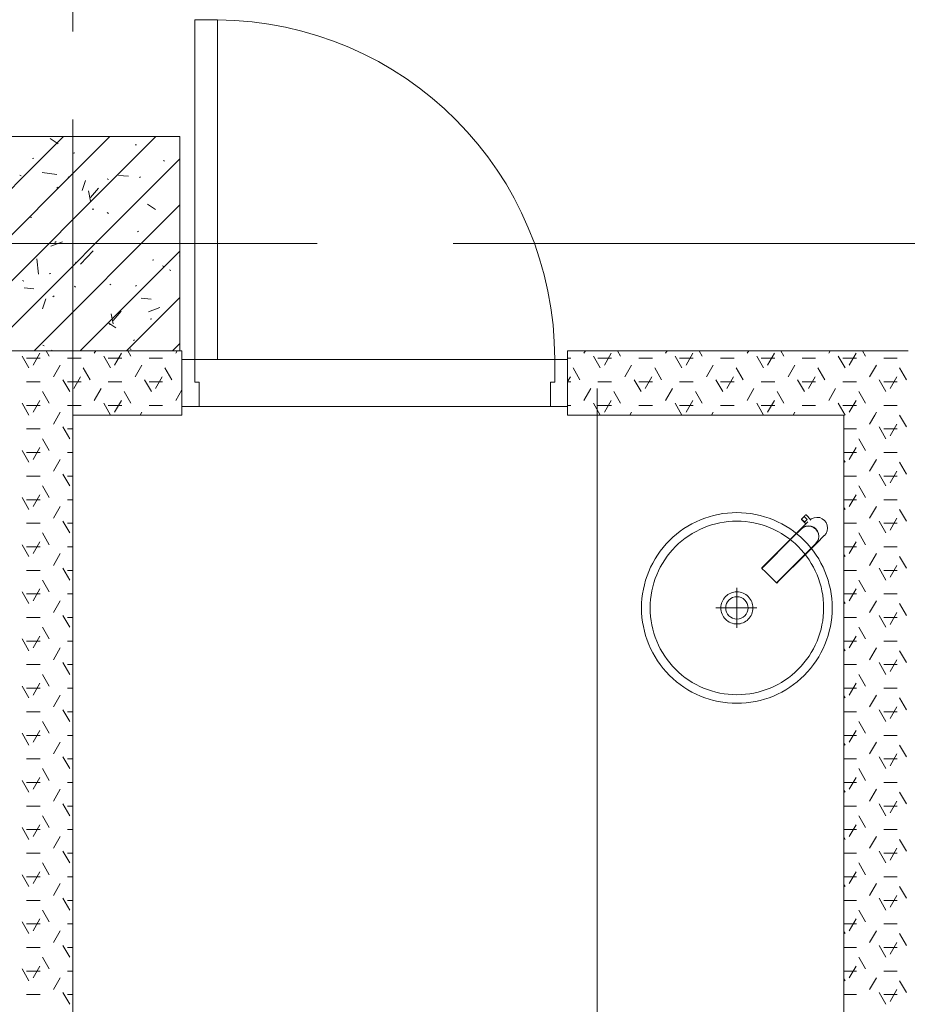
# Model space of a CAD drawing. Header units: millimetres. Extents: x -469965 to -394737, y -22321 to 14469.
# Tile 29 of 256: x -456389 to -454317, y 2677 to 4974. Entities that reach past the tile are written whole.
import ezdxf

# ---------------------------------------------------------------- set-up
doc = ezdxf.new("R2010")
doc.units = ezdxf.units.MM
doc.header["$MEASUREMENT"] = 0
doc.layers.add('Drawing & Figure_Pen_No__100', color=7, linetype='Continuous', lineweight=20)

msp = doc.modelspace()

# ---------------------------------------------------------------- linework, layer by layer
at = {"layer": 'Drawing & Figure_Pen_No__100', "color": 7, "linetype": 'Continuous', "lineweight": 20}
for points in [[(-456265.3, 4946.7), (-456265.3, 5264.2)], [(-455980.3, 4973.8), (-455927.3, 4973.8)], [(-455980.3, 4181.8), (-455980.3, 4973.8)], [(-455927.3, 4181.8), (-455927.3, 4973.8)], [(-456265.3, 4741.8), (-456265.3, 4161.8)], [(-456515.3, 4257.5), (-456071, 4701.8)], [(-456515.3, 4365.3), (-456178.7, 4701.8)], [(-456515.3, 4473), (-456286.5, 4701.8)], [(-456015.3, 4701.8), (-456515.3, 4701.8)], [(-456318.2, 4697.5), (-456299.3, 4684.7)], [(-456015.3, 4201.8), (-456015.3, 4701.8)], [(-456119.5, 4682.1), (-456116.2, 4682.6)], [(-456463.2, 4201.8), (-456015.3, 4649.8)], [(-456359.2, 4650.6), (-456355.9, 4651)], [(-456263.8, 4663.1), (-456260.5, 4663.6)], [(-456053.7, 4646.1), (-456051.2, 4643.9)], [(-456336.4, 4618), (-456302.6, 4612.8)], [(-456265.3, 3359.2), (-456265.3, 4629.2)], [(-456388.4, 4611.8), (-456385.6, 4610)], [(-456275.9, 4608), (-456273.4, 4605.7)], [(-456243.5, 4576), (-456235.7, 4599)], [(-456185, 4603.2), (-456182.2, 4601.4)], [(-456158.1, 4611), (-456135.4, 4609)], [(-456109.8, 4606), (-456107.2, 4608)], [(-456302.3, 4581.6), (-456299.6, 4583.6)], [(-456224, 4551), (-456228.4, 4574.9)], [(-456223.8, 4559.1), (-456205.4, 4581)], [(-456355.5, 4201.8), (-456015.3, 4542)], [(-456219.7, 4531.9), (-456216.4, 4532.3)], [(-456090.8, 4544.1), (-456071.9, 4531.3)], [(-456364, 4512.9), (-456360.7, 4513.3)], [(-456184.6, 4524.4), (-456182.1, 4522.1)], [(-456114.5, 4479.1), (-456111.8, 4481.2)], [(-457599.8, 4451.8), (-456329.8, 4451.8)], [(-456555.3, 4451.8), (-455975.3, 4451.8)], [(-456316.2, 4445.8), (-456289.5, 4456.1)], [(-456306.9, 4454.7), (-456304.2, 4456.8)], [(-456247.7, 4201.8), (-456015.3, 4434.2)], [(-456247.1, 4404.2), (-456217.4, 4435.1)], [(-456012.3, 4451.8), (-455694.8, 4451.8)], [(-455377.3, 4451.8), (-454107.3, 4451.8)], [(-456345, 4380.2), (-456349.2, 4416.4)], [(-456079.3, 4413.3), (-456076, 4413.7)], [(-456016, 4422.6), (-456015.3, 4424.7)], [(-456259.2, 4408.6), (-456256.4, 4406.8)], [(-456055.8, 4400), (-456053, 4398.2)], [(-456039.1, 4391), (-456036.6, 4388.8)], [(-456382.3, 4366), (-456379.4, 4364.2)], [(-456320, 4381.6), (-456316.6, 4382)], [(-456378.5, 4348.4), (-456355.8, 4346.4)], [(-456261.3, 4352.9), (-456258.8, 4350.6)], [(-456178.9, 4357.4), (-456176.1, 4355.6)], [(-456119.1, 4352.3), (-456116.4, 4354.3)], [(-456336.2, 4299.7), (-456328.4, 4322.7)], [(-456311.5, 4327.9), (-456308.9, 4329.9)], [(-456139.9, 4201.8), (-456015.3, 4326.5)], [(-456105.3, 4324.4), (-456082.5, 4322.5)], [(-456088.8, 4292.4), (-456062.1, 4302.7)], [(-456171.2, 4264.4), (-456175.6, 4288.3)], [(-456170.9, 4272.5), (-456152.5, 4294.4)], [(-456084.2, 4275.6), (-456080.9, 4276)], [(-456183.5, 4267.8), (-456164.6, 4255)], [(-456179.6, 4263), (-456176.3, 4263.4)], [(-456123.7, 4225.5), (-456121.1, 4227.5)], [(-456335, 4214.9), (-456332.2, 4213.1)], [(-456131.6, 4206.3), (-456128.8, 4204.5)], [(-456032.2, 4201.8), (-456015.3, 4218.7)], [(-456515.3, 4201.8), (-456015.3, 4201.8)], [(-456367.6, 4161.7), (-456383.5, 4189.2)], [(-456372.9, 4184.3), (-456341.1, 4184.3)], [(-456358, 4168.4), (-456342.2, 4195.9)], [(-456320, 4189.2), (-456327.3, 4201.8)], [(-456315.2, 4201.8), (-456313.5, 4203.1)], [(-456277.6, 4184.3), (-456265.3, 4184.3)], [(-456265.3, 4184.3), (-456245.9, 4184.3)], [(-456215.2, 4195.9), (-456211.7, 4201.8)], [(-456177.1, 4161.7), (-456193, 4189.2)], [(-456182.4, 4184.3), (-456150.6, 4184.3)], [(-456167.5, 4168.4), (-456151.7, 4195.9)], [(-456129.5, 4189.2), (-456136.8, 4201.8)], [(-456087.1, 4184.3), (-456055.4, 4184.3)], [(-456024.7, 4195.9), (-456021.2, 4201.8)], [(-456010.3, 4201.8), (-456015.3, 4201.8)], [(-456010.3, 4181.8), (-456010.3, 4201.8)], [(-456010.3, 4181.8), (-456010.3, 4071.8)], [(-455980.3, 4181.8), (-456010.3, 4181.8)], [(-455980.3, 4128.8), (-455980.3, 4181.8)], [(-455140.3, 4181.8), (-455980.3, 4181.8)], [(-455140.3, 4181.8), (-455193.3, 4181.8)], [(-455110.3, 4181.8), (-455140.3, 4181.8)], [(-455140.3, 4181.8), (-455140.3, 4128.8)], [(-454315.3, 4201.8), (-455110.3, 4201.8)], [(-455110.3, 4201.8), (-455110.3, 4181.8)], [(-455110.3, 4184.3), (-455102.9, 4184.3)], [(-455110.3, 4071.8), (-455110.3, 4181.8)], [(-455072.2, 4195.9), (-455068.7, 4201.8)], [(-455034.1, 4161.7), (-455050, 4189.2)], [(-455039.4, 4184.3), (-455007.6, 4184.3)], [(-455024.5, 4168.4), (-455008.7, 4195.9)], [(-454986.5, 4189.2), (-454993.8, 4201.8)], [(-454944.1, 4184.3), (-454912.4, 4184.3)], [(-454881.7, 4195.9), (-454878.2, 4201.8)], [(-454843.6, 4161.7), (-454859.5, 4189.2)], [(-454848.9, 4184.3), (-454817.1, 4184.3)], [(-454834, 4168.4), (-454818.2, 4195.9)], [(-454796, 4189.2), (-454803.3, 4201.8)], [(-454753.6, 4184.3), (-454721.9, 4184.3)], [(-454691.2, 4195.9), (-454687.7, 4201.8)], [(-454653.1, 4161.7), (-454669, 4189.2)], [(-454658.4, 4184.3), (-454626.6, 4184.3)], [(-454643.5, 4168.4), (-454627.7, 4195.9)], [(-454605.5, 4189.2), (-454612.8, 4201.8)], [(-454563.1, 4184.3), (-454531.4, 4184.3)], [(-454500.6, 4195.9), (-454497.2, 4201.8)], [(-454462.6, 4161.7), (-454478.5, 4189.2)], [(-454467.9, 4184.3), (-454436.1, 4184.3)], [(-454453, 4168.4), (-454437.1, 4195.9)], [(-454415, 4189.2), (-454422.3, 4201.8)], [(-454372.6, 4184.3), (-454340.9, 4184.3)], [(-456310.4, 4140.9), (-456294.5, 4168.4)], [(-456224.7, 4134.2), (-456240.6, 4161.7)], [(-456119.9, 4140.9), (-456104, 4168.4)], [(-456034.2, 4134.2), (-456050.1, 4161.7)], [(-455081.7, 4134.2), (-455097.6, 4161.7)], [(-454976.9, 4140.9), (-454961, 4168.4)], [(-454891.2, 4134.2), (-454907.1, 4161.7)], [(-454786.4, 4140.9), (-454770.5, 4168.4)], [(-454700.7, 4134.2), (-454716.6, 4161.7)], [(-454595.9, 4140.9), (-454580, 4168.4)], [(-454510.2, 4134.2), (-454526.1, 4161.7)], [(-454405.4, 4140.9), (-454389.5, 4168.4)], [(-454319.7, 4134.2), (-454335.6, 4161.7)], [(-456262.8, 4113.4), (-456246.9, 4140.9)], [(-456072.3, 4113.4), (-456056.4, 4140.9)], [(-455110.3, 4129.8), (-455103.9, 4140.9)], [(-454929.3, 4113.4), (-454913.4, 4140.9)], [(-454738.8, 4113.4), (-454722.9, 4140.9)], [(-454548.3, 4113.4), (-454532.4, 4140.9)], [(-454357.8, 4113.4), (-454341.9, 4140.9)], [(-456372.9, 4129.3), (-456341.1, 4129.3)], [(-456272.3, 4106.7), (-456288.2, 4134.2)], [(-456277.6, 4129.3), (-456265.3, 4129.3)], [(-456265.3, 4129.3), (-456245.9, 4129.3)], [(-456215.2, 4085.9), (-456199.3, 4113.4)], [(-456182.4, 4129.3), (-456150.6, 4129.3)], [(-456081.8, 4106.7), (-456097.7, 4134.2)], [(-456087.1, 4129.3), (-456055.4, 4129.3)], [(-455970.3, 4128.8), (-455980.3, 4128.8)], [(-455970.3, 4071.8), (-455970.3, 4128.8)], [(-455140.3, 4128.8), (-455150.3, 4128.8)], [(-455150.3, 4128.8), (-455150.3, 4071.8)], [(-455110.3, 4129.3), (-455102.9, 4129.3)], [(-455072.2, 4085.9), (-455056.3, 4113.4)], [(-455041.2, 813.9), (-455041.2, 4113.9)], [(-455039.4, 4129.3), (-455007.6, 4129.3)], [(-454938.8, 4106.7), (-454954.7, 4134.2)], [(-454944.1, 4129.3), (-454912.4, 4129.3)], [(-454881.7, 4085.9), (-454865.8, 4113.4)], [(-454848.9, 4129.3), (-454817.1, 4129.3)], [(-454748.3, 4106.7), (-454764.2, 4134.2)], [(-454753.6, 4129.3), (-454721.9, 4129.3)], [(-454691.2, 4085.9), (-454675.3, 4113.4)], [(-454658.4, 4129.3), (-454626.6, 4129.3)], [(-454557.8, 4106.7), (-454573.7, 4134.2)], [(-454563.1, 4129.3), (-454531.4, 4129.3)], [(-454500.6, 4085.9), (-454484.8, 4113.4)], [(-454467.9, 4129.3), (-454436.1, 4129.3)], [(-454367.3, 4106.7), (-454383.2, 4134.2)], [(-454372.6, 4129.3), (-454340.9, 4129.3)], [(-456320, 4079.2), (-456335.8, 4106.7)], [(-456129.5, 4079.2), (-456145.3, 4106.7)], [(-456024.7, 4085.9), (-456010.3, 4110.8)], [(-454986.5, 4079.2), (-455002.3, 4106.7)], [(-454796, 4079.2), (-454811.8, 4106.7)], [(-454605.5, 4079.2), (-454621.3, 4106.7)], [(-454415, 4079.2), (-454430.8, 4106.7)], [(-456367.6, 4051.7), (-456383.5, 4079.2)], [(-456372.9, 4074.3), (-456341.1, 4074.3)], [(-456358, 4058.4), (-456342.2, 4085.9)], [(-456277.6, 4074.3), (-456265.3, 4074.3)], [(-456265.3, 4074.3), (-456245.9, 4074.3)], [(-456177.2, 4051.8), (-456193, 4079.2)], [(-456182.4, 4074.3), (-456150.6, 4074.3)], [(-456167.5, 4058.4), (-456151.7, 4085.9)], [(-456087.1, 4074.3), (-456055.4, 4074.3)], [(-456010.3, 4051.8), (-456010.3, 4071.8)], [(-456010.3, 4071.8), (-455970.3, 4071.8)], [(-455970.3, 4071.8), (-455150.3, 4071.8)], [(-455150.3, 4071.8), (-455110.3, 4071.8)], [(-455110.3, 4074.3), (-455102.9, 4074.3)], [(-455110.3, 4071.8), (-455110.3, 4051.8)], [(-455034.2, 4051.8), (-455050, 4079.2)], [(-455039.4, 4074.3), (-455007.6, 4074.3)], [(-455024.5, 4058.4), (-455008.7, 4085.9)], [(-454944.1, 4074.3), (-454912.4, 4074.3)], [(-454843.7, 4051.8), (-454859.5, 4079.2)], [(-454848.9, 4074.3), (-454817.1, 4074.3)], [(-454834, 4058.4), (-454818.2, 4085.9)], [(-454753.6, 4074.3), (-454721.9, 4074.3)], [(-454653.2, 4051.8), (-454669, 4079.2)], [(-454658.4, 4074.3), (-454626.6, 4074.3)], [(-454643.5, 4058.4), (-454627.6, 4085.9)], [(-454563.1, 4074.3), (-454531.4, 4074.3)], [(-454462.7, 4051.8), (-454478.5, 4079.2)], [(-454467.9, 4074.3), (-454436.1, 4074.3)], [(-454453, 4058.4), (-454437.1, 4085.9)], [(-454372.6, 4074.3), (-454340.9, 4074.3)], [(-456310.4, 4030.9), (-456294.5, 4058.4)], [(-456265.3, 4051.8), (-456010.3, 4051.8)], [(-456265.3, -258.1), (-456265.3, 4051.8)], [(-456107.8, 4051.8), (-456104, 4058.4)], [(-455110.3, 4051.8), (-454465.3, 4051.8)], [(-454964.8, 4051.8), (-454961, 4058.4)], [(-454774.3, 4051.8), (-454770.5, 4058.4)], [(-454583.8, 4051.8), (-454580, 4058.4)], [(-454465.3, 4051.8), (-454465.3, 811.8)], [(-454462.6, 4051.7), (-454462.7, 4051.8)], [(-454405.4, 4030.9), (-454393.3, 4051.8)], [(-454393.3, 4051.8), (-454389.5, 4058.4)], [(-454319.7, 4024.2), (-454335.6, 4051.7)], [(-456272.3, 3996.7), (-456288.2, 4024.2)], [(-454367.3, 3996.7), (-454383.2, 4024.2)], [(-454357.8, 4003.4), (-454341.9, 4030.9)], [(-456372.9, 4019.3), (-456341.1, 4019.3)], [(-456277.6, 4019.3), (-456265.3, 4019.3)], [(-454465.3, 4019.3), (-454436.1, 4019.3)], [(-454372.6, 4019.3), (-454340.9, 4019.3)], [(-456358, 3948.4), (-456342.2, 3975.9)], [(-456320, 3969.2), (-456335.8, 3996.7)], [(-454453, 3948.4), (-454437.1, 3975.9)], [(-454415, 3969.2), (-454430.8, 3996.7)], [(-456367.6, 3941.7), (-456383.5, 3969.2)], [(-456372.9, 3964.3), (-456341.1, 3964.3)], [(-456277.6, 3964.3), (-456265.3, 3964.3)], [(-454465.3, 3964.3), (-454436.1, 3964.3)], [(-454372.6, 3964.3), (-454340.9, 3964.3)], [(-456310.4, 3920.9), (-456294.5, 3948.4)], [(-454462.6, 3941.7), (-454465.3, 3946.4)], [(-454405.4, 3920.9), (-454389.5, 3948.4)], [(-454319.7, 3914.2), (-454335.6, 3941.7)], [(-456372.9, 3909.3), (-456341.1, 3909.3)], [(-456272.3, 3886.7), (-456288.2, 3914.2)], [(-456277.6, 3909.3), (-456265.3, 3909.3)], [(-454465.3, 3909.3), (-454436.1, 3909.3)], [(-454367.3, 3886.7), (-454383.2, 3914.2)], [(-454372.6, 3909.3), (-454340.9, 3909.3)], [(-454357.8, 3893.4), (-454341.9, 3920.9)], [(-456320, 3859.2), (-456335.8, 3886.7)], [(-454415, 3859.2), (-454430.8, 3886.7)], [(-456358, 3838.5), (-456342.2, 3865.9)], [(-454453, 3838.4), (-454437.1, 3865.9)], [(-456367.6, 3831.7), (-456383.5, 3859.2)], [(-456372.9, 3854.3), (-456341.1, 3854.3)], [(-456310.4, 3811), (-456294.5, 3838.5)], [(-456277.6, 3854.3), (-456265.3, 3854.3)], [(-454465.3, 3854.3), (-454436.1, 3854.3)], [(-454405.4, 3810.9), (-454389.5, 3838.4)], [(-454372.6, 3854.3), (-454340.9, 3854.3)], [(-454560.5, 3813), (-454558.3, 3815.2)], [(-454558.3, 3815.2), (-454557.7, 3815.8)], [(-454558, 3814.8), (-454558.3, 3815.2)], [(-454558.3, 3815.2), (-454558, 3814.8)], [(-454558, 3814.8), (-454551.6, 3808.4)], [(-454557.7, 3815.8), (-454556.4, 3817.1)], [(-454556.4, 3817.1), (-454555.4, 3818.1)], [(-454555.4, 3818.1), (-454554.7, 3818.8)], [(-454554.7, 3818.8), (-454554.3, 3819.2)], [(-454554.3, 3819.2), (-454553.9, 3818.9)], [(-454553.9, 3818.9), (-454542.8, 3807.7)], [(-454462.6, 3831.7), (-454465.3, 3836.5)], [(-454319.7, 3804.2), (-454335.6, 3831.7)], [(-456372.9, 3799.3), (-456341.1, 3799.3)], [(-456272.3, 3776.7), (-456288.2, 3804.2)], [(-456277.6, 3799.3), (-456265.3, 3799.3)], [(-454564.8, 3808.7), (-454564.5, 3809)], [(-454564.5, 3808.3), (-454564.8, 3808.7)], [(-454564.5, 3809.1), (-454564.3, 3809.2)], [(-454564.1, 3808.7), (-454564.5, 3809.1)], [(-454554.2, 3798.1), (-454564.5, 3808.3)], [(-454564.3, 3809.2), (-454564.1, 3809.4)], [(-454564.1, 3809.4), (-454563.7, 3809.8)], [(-454557.7, 3802.3), (-454564.1, 3808.7)], [(-454563.9, 3788.4), (-454549.9, 3802.4)], [(-454563.7, 3809.8), (-454563.3, 3810.2)], [(-454563.3, 3810.2), (-454562.8, 3810.7)], [(-454562.8, 3810.7), (-454562.3, 3811.2)], [(-454562.3, 3811.2), (-454561.8, 3811.7)], [(-454561.8, 3811.7), (-454561.3, 3812.2)], [(-454561.3, 3812.2), (-454560.9, 3812.6)], [(-454560.9, 3812.6), (-454560.7, 3812.8)], [(-454560.7, 3812.8), (-454560.5, 3813)], [(-454560.7, 3789.9), (-454554.8, 3792.5)], [(-454560.4, 3789.3), (-454554.6, 3791.8)], [(-454557.4, 3802), (-454557.7, 3802.3)], [(-454557.3, 3802.1), (-454557.4, 3802)], [(-454557, 3802.3), (-454557.3, 3802.1)], [(-454556.7, 3802.7), (-454557, 3802.3)], [(-454556.2, 3803.1), (-454556.7, 3802.7)], [(-454555.7, 3803.6), (-454556.2, 3803.1)], [(-454555.2, 3804.1), (-454555.7, 3803.6)], [(-454554.7, 3804.7), (-454555.2, 3804.1)], [(-454548.3, 3793.3), (-454554.8, 3792.5)], [(-454554.3, 3805.1), (-454554.7, 3804.7)], [(-454554.6, 3791.8), (-454548.3, 3792.8)], [(-454553.9, 3805.5), (-454554.3, 3805.1)], [(-454553.6, 3805.8), (-454553.9, 3805.5)], [(-454553.4, 3805.9), (-454553.6, 3805.8)], [(-454551.3, 3808.1), (-454553.4, 3805.9)], [(-454551.6, 3808.4), (-454551.3, 3808.1)], [(-454541.8, 3792.5), (-454548.3, 3793.3)], [(-454541.9, 3791.9), (-454548.3, 3792.8)], [(-454543.2, 3807.3), (-454544.1, 3806.8)], [(-454543.3, 3808.2), (-454541.2, 3809.8)], [(-454542.7, 3807.6), (-454543.2, 3807.3)], [(-454542.8, 3807.7), (-454542.7, 3807.6)], [(-454536.2, 3789.5), (-454541.9, 3791.9)], [(-454541.8, 3792.5), (-454535.8, 3790)], [(-454541.2, 3809.8), (-454535.2, 3812.3)], [(-454535.2, 3812.3), (-454528.6, 3813.1)], [(-454528.6, 3813.1), (-454522, 3812.4)], [(-454522, 3812.4), (-454516.1, 3809.9)], [(-454516.1, 3809.9), (-454510.9, 3806)], [(-454510.9, 3806), (-454507, 3800.8)], [(-454507, 3800.8), (-454504.5, 3794.8)], [(-454504.5, 3794.8), (-454503.8, 3788.2)], [(-454465.3, 3799.3), (-454436.1, 3799.3)], [(-454367.3, 3776.7), (-454383.2, 3804.2)], [(-454372.6, 3799.3), (-454340.9, 3799.3)], [(-454357.8, 3783.5), (-454341.9, 3810.9)], [(-456320, 3749.2), (-456335.8, 3776.7)], [(-454587.4, 3764.9), (-454582.7, 3769.7)], [(-454587.2, 3764.7), (-454582.5, 3769.5)], [(-454582, 3769), (-454586.8, 3764.3)], [(-454582.7, 3769.7), (-454577.9, 3774.4)], [(-454582.5, 3769.5), (-454577.8, 3774.2)], [(-454577.3, 3773.7), (-454582, 3769)], [(-454577.9, 3774.4), (-454573.2, 3779.1)], [(-454573, 3778.9), (-454577.8, 3774.2)], [(-454572.6, 3778.5), (-454577.3, 3773.7)], [(-454573.2, 3779.1), (-454566.1, 3786.2)], [(-454573, 3778.9), (-454565.9, 3786)], [(-454565.5, 3785.6), (-454572.6, 3778.5)], [(-454566.1, 3786.2), (-454565.1, 3787.2)], [(-454560.7, 3789.9), (-454565.9, 3786)], [(-454565.5, 3785.6), (-454560.4, 3789.3)], [(-454565.1, 3787.2), (-454564.5, 3787.8)], [(-454564.5, 3787.8), (-454563.9, 3788.4)], [(-454536.2, 3789.5), (-454531.2, 3785.7)], [(-454530.7, 3786.2), (-454535.8, 3790)], [(-454531.2, 3785.7), (-454527.5, 3780.7)], [(-454526.9, 3781.1), (-454530.7, 3786.2)], [(-454511.2, 3770.4), (-454528.6, 3753)], [(-454525, 3775), (-454527.5, 3780.7)], [(-454526.9, 3781.1), (-454524.4, 3775.1)], [(-454524.2, 3768.6), (-454525.1, 3762.3)], [(-454524.2, 3768.6), (-454525, 3775)], [(-454524.5, 3762.1), (-454523.7, 3768.6)], [(-454523.7, 3768.6), (-454524.4, 3775.1)], [(-454511.1, 3770.4), (-454511.2, 3770.4)], [(-454507.2, 3775.7), (-454511.1, 3770.4)], [(-454504.6, 3781.6), (-454507.2, 3775.7)], [(-454503.8, 3788.2), (-454504.6, 3781.6)], [(-454415, 3749.2), (-454430.8, 3776.7)], [(-456367.6, 3721.7), (-456383.5, 3749.2)], [(-456358, 3728.5), (-456342.2, 3756)], [(-454653.9, 3698.6), (-454587.4, 3764.9)], [(-454653.7, 3698.4), (-454587.2, 3764.7)], [(-454653.2, 3698), (-454586.8, 3764.3)], [(-454538.5, 3744.4), (-454531.4, 3751.4)], [(-454531, 3751), (-454538.1, 3743.9)], [(-454530.8, 3750.8), (-454537.9, 3743.7)], [(-454527.6, 3756.5), (-454531.4, 3751.4)], [(-454531, 3751), (-454527.1, 3756.2)], [(-454529.8, 3751.8), (-454530.8, 3750.8)], [(-454529.2, 3752.4), (-454529.8, 3751.8)], [(-454528.6, 3753), (-454529.2, 3752.4)], [(-454525.1, 3762.3), (-454527.6, 3756.5)], [(-454524.5, 3762.1), (-454527.1, 3756.2)], [(-454453, 3728.5), (-454437.1, 3756)], [(-456372.9, 3744.3), (-456341.1, 3744.3)], [(-456310.4, 3701), (-456294.5, 3728.5)], [(-456277.6, 3744.3), (-456265.3, 3744.3)], [(-454552.7, 3730.2), (-454619.2, 3663.9)], [(-454552.3, 3729.7), (-454618.7, 3663.4)], [(-454552.1, 3729.6), (-454618.6, 3663.2)], [(-454552.7, 3730.2), (-454548, 3734.9)], [(-454547.6, 3734.5), (-454552.3, 3729.7)], [(-454547.4, 3734.3), (-454552.1, 3729.6)], [(-454548, 3734.9), (-454543.3, 3739.6)], [(-454542.8, 3739.2), (-454547.6, 3734.5)], [(-454542.6, 3739), (-454547.4, 3734.3)], [(-454543.3, 3739.6), (-454538.5, 3744.4)], [(-454542.8, 3739.2), (-454538.1, 3743.9)], [(-454537.9, 3743.7), (-454542.6, 3739)], [(-454465.3, 3744.3), (-454436.1, 3744.3)], [(-454462.6, 3721.8), (-454465.3, 3726.5)], [(-454405.4, 3701), (-454389.5, 3728.5)], [(-454372.6, 3744.3), (-454340.9, 3744.3)], [(-454357.8, 3673.5), (-454341.9, 3701)], [(-454319.7, 3694.3), (-454335.6, 3721.8)], [(-456372.9, 3689.3), (-456341.1, 3689.3)], [(-456272.3, 3666.8), (-456288.2, 3694.2)], [(-456277.6, 3689.3), (-456265.3, 3689.3)], [(-454657.2, 3694.9), (-454656.8, 3695.6)], [(-454657, 3695.1), (-454657.2, 3694.9)], [(-454657, 3694.3), (-454657.2, 3694.9)], [(-454656.7, 3695.4), (-454657, 3695.1)], [(-454657, 3694.3), (-454656.8, 3694.4)], [(-454656.8, 3694.1), (-454657, 3694.3)], [(-454656.8, 3695.7), (-454656.5, 3696)], [(-454656.8, 3695.6), (-454656.8, 3695.7)], [(-454656.8, 3694.4), (-454656.4, 3694.8)], [(-454648.5, 3685.7), (-454656.8, 3694.1)], [(-454656.7, 3695.4), (-454656.1, 3696)], [(-454656.5, 3696), (-454656, 3696.5)], [(-454656.4, 3694.8), (-454655.8, 3695.4)], [(-454656.1, 3696), (-454655.4, 3696.7)], [(-454656, 3696.5), (-454655.4, 3697.1)], [(-454655.8, 3695.4), (-454655.1, 3696.1)], [(-454655.4, 3697.1), (-454654.6, 3697.9)], [(-454654.6, 3697.5), (-454655.4, 3696.7)], [(-454655.1, 3696.1), (-454654.2, 3697)], [(-454654.6, 3697.9), (-454653.9, 3698.6)], [(-454654.6, 3697.5), (-454653.7, 3698.4)], [(-454654.2, 3697), (-454653.2, 3698)], [(-454639.9, 3677.2), (-454648.5, 3685.7)], [(-454631.4, 3668.7), (-454639.9, 3677.2)], [(-454465.3, 3689.3), (-454436.1, 3689.3)], [(-454367.3, 3666.8), (-454383.2, 3694.3)], [(-454372.6, 3689.3), (-454340.9, 3689.3)], [(-456320, 3639.3), (-456335.8, 3666.8)], [(-454623, 3660.3), (-454631.4, 3668.7)], [(-454622.9, 3660.1), (-454623, 3660.3)], [(-454622.8, 3660.3), (-454622.9, 3660.1)], [(-454622.2, 3659.9), (-454622.9, 3660.1)], [(-454622.4, 3660.7), (-454622.8, 3660.3)], [(-454621.8, 3661.3), (-454622.4, 3660.7)], [(-454621.5, 3660.2), (-454622.2, 3659.9)], [(-454622.2, 3659.9), (-454622.1, 3660.1)], [(-454622.1, 3660.1), (-454621.8, 3660.4)], [(-454621.1, 3662), (-454621.8, 3661.3)], [(-454621.2, 3661), (-454621.8, 3660.4)], [(-454621.2, 3660.6), (-454621.5, 3660.3)], [(-454621.5, 3660.3), (-454621.5, 3660.2)], [(-454620.5, 3661.7), (-454621.2, 3661)], [(-454620.6, 3661.1), (-454621.2, 3660.6)], [(-454620.2, 3662.9), (-454621.1, 3662)], [(-454620, 3661.7), (-454620.6, 3661.1)], [(-454620.5, 3661.7), (-454619.6, 3662.5)], [(-454619.2, 3663.9), (-454620.2, 3662.9)], [(-454619.3, 3662.5), (-454620, 3661.7)], [(-454618.7, 3663.4), (-454619.6, 3662.5)], [(-454618.6, 3663.2), (-454619.3, 3662.5)], [(-454415, 3639.3), (-454430.8, 3666.8)], [(-456367.6, 3611.8), (-456383.5, 3639.3)], [(-456372.9, 3634.3), (-456341.1, 3634.3)], [(-456358, 3618.5), (-456342.2, 3646)], [(-456277.6, 3634.3), (-456265.3, 3634.3)], [(-454715.3, 3555.3), (-454715.3, 3648.4)], [(-454465.3, 3634.3), (-454436.1, 3634.3)], [(-454453, 3618.5), (-454437.1, 3646)], [(-454372.6, 3634.3), (-454340.9, 3634.3)], [(-456310.4, 3591), (-456294.5, 3618.5)], [(-454462.6, 3611.8), (-454465.3, 3616.5)], [(-454405.4, 3591), (-454389.5, 3618.5)], [(-454319.7, 3584.3), (-454335.6, 3611.8)], [(-456272.3, 3556.8), (-456288.2, 3584.3)], [(-454668.7, 3601.8), (-454764.7, 3601.8)], [(-454367.3, 3556.8), (-454383.2, 3584.3)], [(-454357.8, 3563.5), (-454341.9, 3591)], [(-456372.9, 3579.3), (-456341.1, 3579.3)], [(-456277.6, 3579.3), (-456265.3, 3579.3)], [(-454465.3, 3579.3), (-454436.1, 3579.3)], [(-454372.6, 3579.3), (-454340.9, 3579.3)], [(-456320, 3529.3), (-456335.8, 3556.8)], [(-454415, 3529.3), (-454430.8, 3556.8)], [(-456367.6, 3501.8), (-456383.5, 3529.3)], [(-456372.9, 3524.4), (-456341.1, 3524.4)], [(-456358, 3508.5), (-456342.2, 3536)], [(-456277.6, 3524.4), (-456265.3, 3524.4)], [(-454465.3, 3524.4), (-454436.1, 3524.4)], [(-454453, 3508.5), (-454437.1, 3536)], [(-454372.6, 3524.4), (-454340.9, 3524.4)], [(-456310.4, 3481), (-456294.5, 3508.5)], [(-454462.6, 3501.8), (-454465.3, 3506.5)], [(-454405.4, 3481), (-454389.5, 3508.5)], [(-454319.7, 3474.3), (-454335.6, 3501.8)], [(-456372.9, 3469.4), (-456341.1, 3469.4)], [(-456272.3, 3446.8), (-456288.2, 3474.3)], [(-456277.6, 3469.4), (-456265.3, 3469.4)], [(-454465.3, 3469.4), (-454436.1, 3469.4)], [(-454367.3, 3446.8), (-454383.2, 3474.3)], [(-454372.6, 3469.4), (-454340.9, 3469.4)], [(-454357.8, 3453.5), (-454341.9, 3481)], [(-456320, 3419.3), (-456335.8, 3446.8)], [(-454415, 3419.3), (-454430.8, 3446.8)], [(-456358, 3398.5), (-456342.2, 3426)], [(-454453, 3398.5), (-454437.1, 3426)], [(-456367.6, 3391.8), (-456383.5, 3419.3)], [(-456372.9, 3414.4), (-456341.1, 3414.4)], [(-456277.6, 3414.4), (-456265.3, 3414.4)], [(-454465.3, 3414.4), (-454436.1, 3414.4)], [(-454372.6, 3414.4), (-454340.9, 3414.4)], [(-456310.4, 3371), (-456294.5, 3398.5)], [(-454462.6, 3391.8), (-454465.3, 3396.5)], [(-454405.4, 3371), (-454389.5, 3398.5)], [(-454319.7, 3364.3), (-454335.6, 3391.8)], [(-456372.9, 3359.4), (-456341.1, 3359.4)], [(-456272.3, 3336.8), (-456288.2, 3364.3)], [(-456277.6, 3359.4), (-456265.3, 3359.4)], [(-454465.3, 3359.4), (-454436.1, 3359.4)], [(-454367.3, 3336.8), (-454383.2, 3364.3)], [(-454372.6, 3359.4), (-454340.9, 3359.4)], [(-454357.8, 3343.5), (-454341.9, 3371)], [(-456320, 3309.3), (-456335.8, 3336.8)], [(-454415, 3309.3), (-454430.8, 3336.8)], [(-456367.6, 3281.8), (-456383.5, 3309.3)], [(-456358, 3288.5), (-456342.2, 3316)], [(-454453, 3288.5), (-454437.1, 3316)], [(-456372.9, 3304.4), (-456341.1, 3304.4)], [(-456310.4, 3261), (-456294.5, 3288.5)], [(-456277.6, 3304.4), (-456265.3, 3304.4)], [(-454465.3, 3304.4), (-454436.1, 3304.4)], [(-454462.6, 3281.8), (-454465.3, 3286.5)], [(-454405.4, 3261), (-454389.5, 3288.5)], [(-454372.6, 3304.4), (-454340.9, 3304.4)], [(-454319.7, 3254.3), (-454335.6, 3281.8)], [(-456372.9, 3249.4), (-456341.1, 3249.4)], [(-456272.3, 3226.8), (-456288.2, 3254.3)], [(-456277.6, 3249.4), (-456265.3, 3249.4)], [(-454465.3, 3249.4), (-454436.1, 3249.4)], [(-454367.3, 3226.8), (-454383.2, 3254.3)], [(-454372.6, 3249.4), (-454340.9, 3249.4)], [(-454357.8, 3233.5), (-454341.9, 3261)], [(-456320, 3199.3), (-456335.8, 3226.8)], [(-454415, 3199.3), (-454430.8, 3226.8)], [(-456367.6, 3171.8), (-456383.5, 3199.3)], [(-456372.9, 3194.4), (-456341.1, 3194.4)], [(-456358, 3178.5), (-456342.2, 3206)], [(-456277.6, 3194.4), (-456265.3, 3194.4)], [(-454465.3, 3194.4), (-454436.1, 3194.4)], [(-454453, 3178.5), (-454437.1, 3206)], [(-454372.6, 3194.4), (-454340.9, 3194.4)], [(-456310.4, 3151), (-456294.5, 3178.5)], [(-454462.6, 3171.8), (-454465.3, 3176.5)], [(-454405.4, 3151), (-454389.5, 3178.5)], [(-454319.7, 3144.3), (-454335.6, 3171.8)], [(-454357.8, 3123.5), (-454341.9, 3151)], [(-456372.9, 3139.4), (-456341.1, 3139.4)], [(-456272.3, 3116.8), (-456288.2, 3144.3)], [(-456277.6, 3139.4), (-456265.3, 3139.4)], [(-454465.3, 3139.4), (-454436.1, 3139.4)], [(-454367.3, 3116.8), (-454383.2, 3144.3)], [(-454372.6, 3139.4), (-454340.9, 3139.4)], [(-456320, 3089.3), (-456335.8, 3116.8)], [(-454415, 3089.3), (-454430.8, 3116.8)], [(-456367.6, 3061.8), (-456383.5, 3089.3)], [(-456372.9, 3084.4), (-456341.1, 3084.4)], [(-456358, 3068.5), (-456342.2, 3096)], [(-456277.6, 3084.4), (-456265.3, 3084.4)], [(-454465.3, 3084.4), (-454436.1, 3084.4)], [(-454453, 3068.5), (-454437.1, 3096)], [(-454372.6, 3084.4), (-454340.9, 3084.4)], [(-456310.4, 3041), (-456294.5, 3068.5)], [(-454462.6, 3061.8), (-454465.3, 3066.6)], [(-454405.4, 3041), (-454389.5, 3068.5)], [(-454319.7, 3034.3), (-454335.6, 3061.8)], [(-456272.3, 3006.8), (-456288.2, 3034.3)], [(-456265.3, 2724.2), (-456265.3, 3041.7)], [(-454367.3, 3006.8), (-454383.2, 3034.3)], [(-454357.8, 3013.5), (-454341.9, 3041)], [(-456372.9, 3029.4), (-456341.1, 3029.4)], [(-456277.6, 3029.4), (-456265.3, 3029.4)], [(-454465.3, 3029.4), (-454436.1, 3029.4)], [(-454372.6, 3029.4), (-454340.9, 3029.4)], [(-456320, 2979.3), (-456335.8, 3006.8)], [(-454415, 2979.3), (-454430.8, 3006.8)], [(-456367.6, 2951.8), (-456383.5, 2979.3)], [(-456372.9, 2974.4), (-456341.1, 2974.4)], [(-456358, 2958.6), (-456342.2, 2986.1)], [(-456277.6, 2974.4), (-456265.3, 2974.4)], [(-454465.3, 2974.4), (-454436.1, 2974.4)], [(-454453, 2958.6), (-454437.1, 2986)], [(-454372.6, 2974.4), (-454340.9, 2974.4)], [(-456310.4, 2931.1), (-456294.5, 2958.6)], [(-454462.6, 2951.8), (-454465.3, 2956.6)], [(-454405.4, 2931.1), (-454389.5, 2958.6)], [(-454319.7, 2924.3), (-454335.6, 2951.8)], [(-456372.9, 2919.4), (-456341.1, 2919.4)], [(-456272.3, 2896.8), (-456288.2, 2924.3)], [(-456277.6, 2919.4), (-456265.3, 2919.4)], [(-454465.3, 2919.4), (-454436.1, 2919.4)], [(-454367.3, 2896.9), (-454383.2, 2924.3)], [(-454372.6, 2919.4), (-454340.9, 2919.4)], [(-454357.8, 2903.6), (-454341.9, 2931.1)], [(-456320, 2869.3), (-456335.8, 2896.8)], [(-454415, 2869.4), (-454430.8, 2896.9)], [(-456358, 2848.6), (-456342.2, 2876.1)], [(-454453, 2848.6), (-454437.1, 2876.1)], [(-456367.6, 2841.9), (-456383.5, 2869.3)], [(-456372.9, 2864.4), (-456341.1, 2864.4)], [(-456277.6, 2864.4), (-456265.3, 2864.4)], [(-454465.3, 2864.4), (-454436.1, 2864.4)], [(-454372.6, 2864.4), (-454340.9, 2864.4)], [(-456310.4, 2821.1), (-456294.5, 2848.6)], [(-454462.6, 2841.9), (-454465.3, 2846.6)], [(-454405.4, 2821.1), (-454389.5, 2848.6)], [(-454319.7, 2814.4), (-454335.6, 2841.9)], [(-456372.9, 2809.4), (-456341.1, 2809.4)], [(-456272.3, 2786.9), (-456288.2, 2814.4)], [(-456277.6, 2809.4), (-456265.3, 2809.4)], [(-454465.3, 2809.4), (-454436.1, 2809.4)], [(-454367.3, 2786.9), (-454383.2, 2814.4)], [(-454372.6, 2809.4), (-454340.9, 2809.4)], [(-454357.8, 2793.6), (-454341.9, 2821.1)], [(-456320, 2759.4), (-456335.8, 2786.9)], [(-454415, 2759.4), (-454430.8, 2786.9)], [(-456367.6, 2731.9), (-456383.5, 2759.4)], [(-456358, 2738.6), (-456342.2, 2766.1)], [(-454453, 2738.6), (-454437.1, 2766.1)], [(-456372.9, 2754.4), (-456341.1, 2754.4)], [(-456310.4, 2711.1), (-456294.5, 2738.6)], [(-456277.6, 2754.4), (-456265.3, 2754.4)], [(-454465.3, 2754.4), (-454436.1, 2754.4)], [(-454462.6, 2731.9), (-454465.3, 2736.6)], [(-454405.4, 2711.1), (-454389.5, 2738.6)], [(-454372.6, 2754.4), (-454340.9, 2754.4)], [(-454357.8, 2683.6), (-454341.9, 2711.1)], [(-454319.7, 2704.4), (-454335.6, 2731.9)], [(-456372.9, 2699.4), (-456341.1, 2699.4)], [(-456272.3, 2676.9), (-456288.2, 2704.4)], [(-456277.6, 2699.4), (-456265.3, 2699.4)], [(-454465.3, 2699.4), (-454436.1, 2699.4)], [(-454367.3, 2676.9), (-454383.2, 2704.4)], [(-454372.6, 2699.4), (-454340.9, 2699.4)]]:
    msp.add_lwpolyline(points, dxfattribs=at)
msp.add_lwpolyline([(-455927.3, 4973.8, -0.412365), (-455140.3, 4181.8)], format="xyb", dxfattribs=at)
for points in [[(-454492.8, 3601.8, 0.414214), (-454715.3, 3824.3, 0.414214), (-454937.8, 3601.8, 0.414214), (-454715.3, 3379.3, 0.414214)], [(-454512.8, 3601.8, 0.414214), (-454715.3, 3804.3, 0.414214), (-454917.8, 3601.8, 0.414214), (-454715.3, 3399.3, 0.414214)], [(-454677.8, 3601.8, 0.414214), (-454715.3, 3639.3, 0.414214), (-454752.8, 3601.8, 0.414214), (-454715.3, 3564.3, 0.414214)], [(-454689.3, 3601.8, 0.414214), (-454715.3, 3627.8, 0.414214), (-454741.3, 3601.8, 0.414214), (-454715.3, 3575.8, 0.414214)]]:
    msp.add_lwpolyline(points, format="xyb", close=True, dxfattribs=at)

doc.saveas('drawing.dxf')
